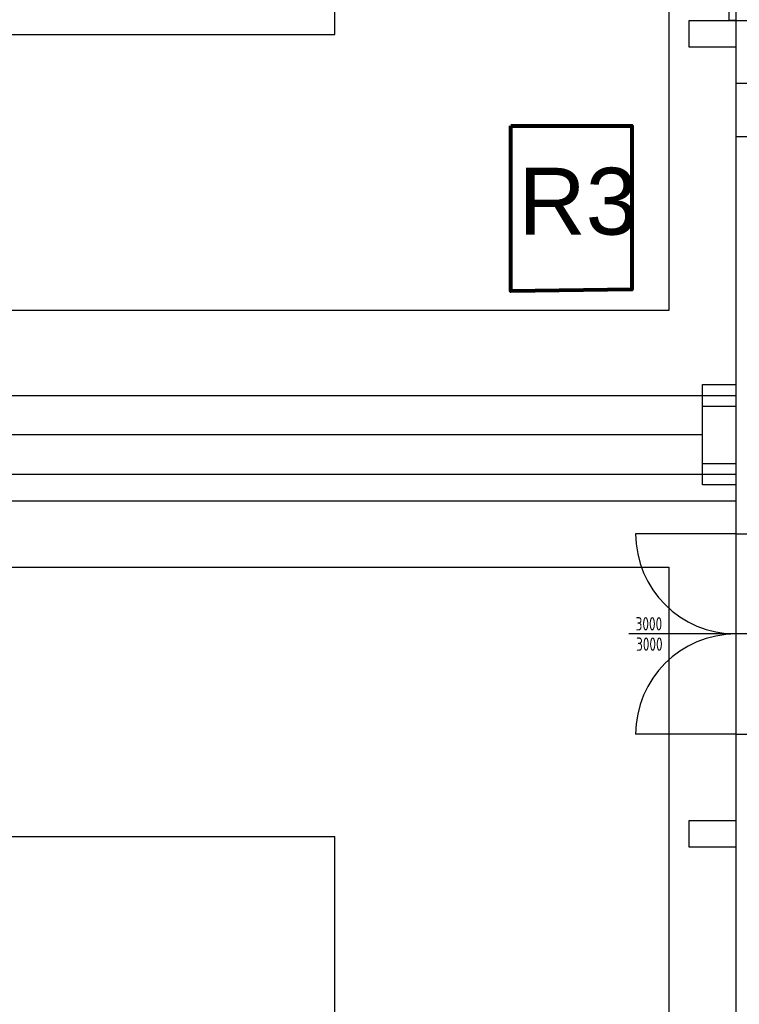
# Model space of a CAD drawing. Header units: millimetres. Extents: x -1190408159 to 361788912, y -2544212749 to 93633750.
# Tile 11 of 69: x 144791 to 155551, y -55897 to -41166. Entities that reach past the tile are written whole.
import ezdxf
from ezdxf.enums import TextEntityAlignment as Align

# ---------------------------------------------------------------- set-up
doc = ezdxf.new("R2010")
doc.units = ezdxf.units.MM
doc.linetypes.add('DIVIDE', pattern=[31.75, 12.7, -6.35, 0, -6.35, 0, -6.35])
for name, color, linetype in [('NAD', 7, 'DIVIDE'), ('OA-POPIS', 7, 'Continuous'), ('OA-TENKA', 7, 'Continuous'), ('OBVOD', 7, 'Continuous'), ('OTVORY', 1, 'Continuous'), ('POPIS', 7, 'Continuous'), ('Půdorys', 7, 'Continuous'), ('SKELET', 6, 'Continuous'), ('STAVBA', 7, 'Continuous')]:
    doc.layers.add(name, color=color, linetype=linetype)
doc.styles.add('ARIAL', font='ARIAL.TTF', dxfattribs={"height": 1000})
doc.styles.add('S_T_Y_L', font='geniso.shx', dxfattribs={"width": 0.8})

# ---------------------------------------------------------------- blocks, each defined once
blk = doc.blocks.new('A$C16F2517A')
at = {"layer": 'NAD', "linetype": 'ByBlock'}
for p, q in [((149216.5453, 68972.0894), (149216.5453, 74972.0894)), ((149216.5453, 50972.0894), (149216.5453, 56972.0894))]:
    blk.add_line(p, q, dxfattribs=at)
at = {"layer": 'OA-TENKA', "linetype": 'ByBlock', "ltscale": 75}
for p, q in [((16216.5453, 68972.0894), (149216.5453, 68972.0894)), ((10166.5453, 63569.5457), (155216.5453, 63569.5457)), ((10166.5453, 62392.3735), (155216.5453, 62392.3735)), ((10166.5453, 61992.3735), (155216.5453, 61992.3735)), ((16216.5453, 56972.0894), (149216.5453, 56972.0894))]:
    blk.add_line(p, q, dxfattribs=at)
at = {"layer": 'OA-TENKA', "linetype": 'ByBlock', "ltscale": 50}
blk.add_line((155216.5453, 61502.0894), (155216.5453, 58502.0894), dxfattribs=at)
at = {"layer": 'OBVOD', "linetype": 'ByBlock'}
for p, q in [((155216.5453, 69182.0894), (155216.5453, 65352.0894)), ((155216.5453, 69182.0894), (155216.5453, 64452.0894)), ((155216.5453, 69182.0894), (155516.5453, 69182.0894)), ((155216.5453, 64452.0894), (155216.5453, 61502.0894)), ((155216.5453, 61502.0894), (155516.5453, 61502.0894)), ((155216.5453, 58502.0894), (155216.5453, 45752.0894)), ((155216.5453, 58502.0894), (155516.5453, 58502.0894))]:
    blk.add_line(p, q, dxfattribs=at)
at = {"layer": 'OTVORY', "linetype": 'ByBlock'}
for p, q in [((155216.5453, 61502.0894), (153716.5453, 61502.0894)), ((155616.5453, 60002.0894), (153616.5453, 60002.0894)), ((155216.5453, 58502.0894), (153716.5453, 58502.0894))]:
    blk.add_line(p, q, dxfattribs=at)
blk.add_lwpolyline([(155216.5453, 69182.0894), (155116.5453, 69182.0894), (155116.5453, 74782.0894), (155216.5453, 74782.0894)], close=True, dxfattribs=at)
for centre, start, end in [((155216.5453, 61502.0894), 180, 270), ((155216.5453, 58502.0894), 90, 180)]:
    blk.add_arc(centre, 1500, start, end, dxfattribs=at)
at = {"layer": 'Půdorys', "linetype": 'ByBlock'}
for p, q in [((155216.5453, 68243.2701), (156216.5453, 68243.2701)), ((155216.5453, 67443.2701), (155516.5453, 67443.2701))]:
    blk.add_line(p, q, dxfattribs=at)
at = {"layer": 'SKELET', "linetype": 'ByBlock', "ltscale": 2}
for p, q in [((154716.5453, 63412.0894), (155216.5453, 63412.0894)), ((154716.5453, 63412.0894), (155216.5453, 63412.0894)), ((154716.5453, 63412.0894), (155216.5453, 63412.0894)), ((154716.5453, 62552.0894), (155216.5453, 62552.0894)), ((154716.5453, 62552.0894), (155216.5453, 62552.0894)), ((154716.5453, 62552.0894), (155216.5453, 62552.0894))]:
    blk.add_line(p, q, dxfattribs=at)
for points in [[(155216.5453, 68782.0894), (154516.5453, 68782.0894), (154516.5453, 69182.0894), (155216.5453, 69182.0894)], [(155216.5453, 62232.0894), (154716.5453, 62232.0894), (154716.5453, 63732.0894), (155216.5453, 63732.0894)], [(155216.5453, 62232.0894), (154716.5453, 62232.0894), (154716.5453, 63732.0894), (155216.5453, 63732.0894)], [(155216.5453, 62232.0894), (154716.5453, 62232.0894), (154716.5453, 63732.0894), (155216.5453, 63732.0894)], [(155216.5453, 56812.0894), (154516.5453, 56812.0894), (154516.5453, 57212.0894), (155216.5453, 57212.0894)], [(155216.5453, 56812.0894), (154516.5453, 56812.0894), (154516.5453, 57212.0894), (155216.5453, 57212.0894)]]:
    blk.add_lwpolyline(points, close=True, dxfattribs=at)
at = {"layer": 'STAVBA', "linetype": 'ByBlock', "ltscale": 2}
for p, q in [((154716.5453, 62982.0894), (58166.5453, 62982.0894)), ((154716.5453, 62552.0894), (154716.5453, 62982.0894))]:
    blk.add_line(p, q, dxfattribs=at)
at = {"layer": 'OA-POPIS', "linetype": 'ByBlock', "style": 'S_T_Y_L', "width": 0.8}
for p in [(153914.7096, 60054.0691), (153921.0686, 59749.5946)]:
    blk.add_text('3000', height=200, dxfattribs=at).set_placement(p, align=Align.CENTER)

msp = doc.modelspace()

# ---------------------------------------------------------------- linework, layer by layer
at = {"color": 5}
for points in [[(119501.37506, -31601.55906), (154497.27551, -31601.55906), (154497.27551, -45517.08333), (119501.37506, -45517.08333)], [(119501.37506, -49357.57289), (154497.27551, -49357.57289), (154497.27551, -63273.09715), (119501.37506, -63273.09715)]]:
    msp.add_lwpolyline(points, close=True, dxfattribs=at)
at = {"color": 5, "lineweight": 80}
msp.add_lwpolyline([(152132.68203, -42754.98958), (153942.03221, -42754.98958), (153942.03221, -45200.27013), (152132.68203, -45226.33695)], close=True, dxfattribs=at)

# ---------------------------------------------------------------- block references
at = {"color": 0}
msp.add_blockref('A$C16F2517A', (284.82978, -110358.32163), dxfattribs=at)

# ---------------------------------------------------------------- texts
at = {"layer": 'POPIS', "color": 5, "style": 'ARIAL'}
msp.add_text('R3', height=1000, dxfattribs=at).set_placement((152246.58001, -43381.81339), align=Align.TOP_LEFT)

doc.saveas('drawing.dxf')
